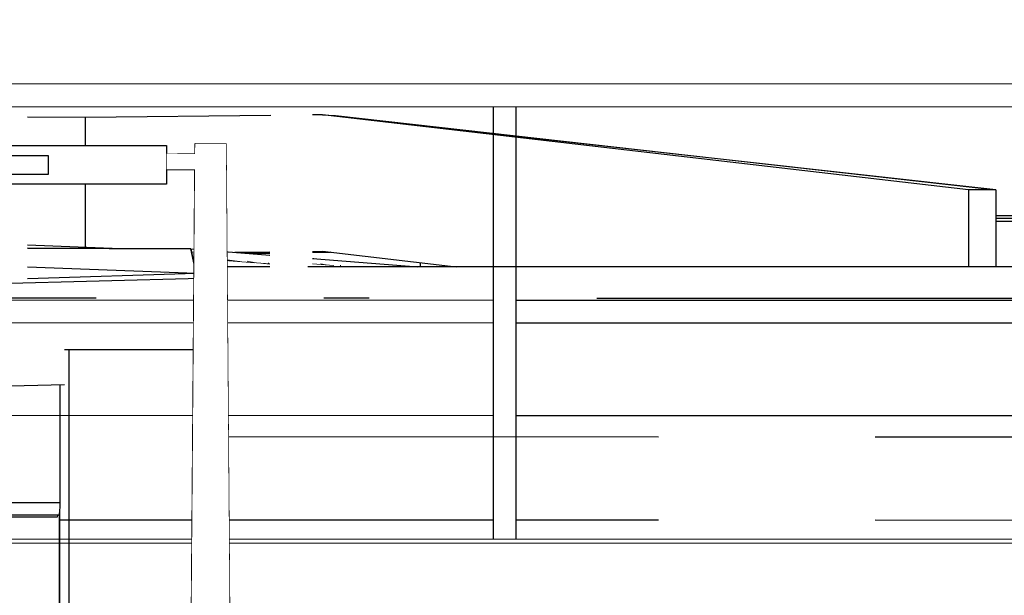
# Model space of a CAD drawing. Extents: x -805 to 3526, y -961 to 1039.
# Tile 133 of 256: x 306.05 to 308.21, y 35.94 to 37.2. Entities that reach past the tile are written whole.
import ezdxf

# ---------------------------------------------------------------- set-up
doc = ezdxf.new("R2010")
doc.units = 0
for name, pattern in [('AUSGEZOGEN', [2, 1, 1]), ('STRICHPUNKT', [1, 0.5, -0.25, 0, -0.25]), ('VERDECKT2', [4.7625, 3.175, -1.5875])]:
    doc.linetypes.add(name, pattern=pattern)
doc.layers.get('0').update_dxf_attribs({"color": 251})
for name, color, linetype, lineweight in [('P-HP-Dorsten 2022 - Ansicht$0$VE22-087 - Bf_Dorsten-Hervest ModellRevit2021_rvt-1-Schnitt 8$0$A-CLNG', 13, 'Continuous', 9), ('P-HP-Dorsten 2022 - Ansicht$0$VE22-087 - Bf_Dorsten-Hervest ModellRevit2021_rvt-1-Schnitt 8$0$A-FLOR', 192, 'Continuous', 9), ('P-HP-Dorsten 2022 - Ansicht$0$VE22-087 - Bf_Dorsten-Hervest ModellRevit2021_rvt-1-Schnitt 8$0$A-FLOR-PATT', 8, 'Continuous', 35), ('P-HP-Dorsten 2022 - Ansicht$0$VE22-087 - Bf_Dorsten-Hervest ModellRevit2021_rvt-1-Schnitt 8$0$A-GENM', 13, 'Continuous', 9), ('P-HP-Dorsten 2022 - Ansicht$0$VE22-087 - Bf_Dorsten-Hervest ModellRevit2021_rvt-1-Schnitt 8$0$A-WALL', 113, 'Continuous', 9), ('TTK-B-Bestand', 252, 'Continuous', 35), ('TTK-P-Treppe oben', 12, 'Continuous', 25), ('TTK-P-Treppe unten', 12, 'Continuous', 25)]:
    doc.layers.add(name, color=color, linetype=linetype, lineweight=lineweight)
for name, color, linetype in [('TTK-P-Bahnsteig', 12, 'Continuous'), ('TTK-P-Geländer', 162, 'Continuous'), ('TTK-P-Gleis', 162, 'Continuous'), ('TTK-P-Kabelkanal', 162, 'Continuous'), ('TTK-P-TEXT', 12, 'AUSGEZOGEN'), ('XYYY_44500---_Beleuchtungsanlagen', 10, 'Continuous')]:
    doc.layers.add(name, color=color, linetype=linetype)
doc.styles.add('AKG DIN 6776', font='AKG_DIN67.TTF')
doc.dimstyles.new('TTK$6', dxfattribs={"dimtxt": 2.5, "dimasz": 2.5, "dimexe": 3.5, "dimexo": 0.1, "dimgap": 1, "dimtad": 1, "dimzin": 0, "dimtxsty": 'AKG DIN 6776', "dimblk": 'OBLIQUE', "dimcen": -0.09, "dimdle": 3, "dimse1": 1, "dimse2": 1, "dimclrd": 256, "dimclre": 256, "dimclrt": 256, "dimadec": 3, "dimazin": 0, "dimtfac": 1, "dimtofl": 0, "dimtmove": 0, "dimatfit": 3, "dimldrblk": 'OBLIQUE', "dimfxl": 7, "dimfxlon": 1, "dimtolj": 1, "dimtzin": 0, "dimlwd": -1, "dimlwe": -1, "dimarcsym": 0})

# ---------------------------------------------------------------- blocks, each defined once
blk = doc.blocks.new('*D549')
at = {"layer": 'DEFPOINTS', "color": 0}
for p in [(1594.653, 36.7397), (1594.3062, 36.5752), (8.2233, 0)]:
    blk.add_point(p, dxfattribs=at)
at = {"layer": 'TTK-B-Bestand', "insert": (1594.1093, 36.9835), "char_height": 0.25, "attachment_point": 5, "style": 'AKG DIN 6776'}
blk.add_mtext('\\A1;36,588', dxfattribs=at)
blk = doc.blocks.new('_OBLIQUE')
at = {"color": 0, "linetype": 'ByBlock'}
blk.add_line((-0.5, -0.5), (0.5, 0.5), dxfattribs=at)
blk = doc.blocks.new('*D548')
at = {"layer": 'DEFPOINTS', "color": 0}
for p in [(1585.5366, 36.7706), (1585.0459, 36.614), (-0.8681, 0.0309)]:
    blk.add_point(p, dxfattribs=at)
at = {"layer": 'TTK-B-Bestand', "insert": (1585.0178, 37.0144), "char_height": 0.25, "attachment_point": 5, "style": 'AKG DIN 6776'}
blk.add_mtext('\\A1;36,621', dxfattribs=at)
blk = doc.blocks.new('*D547')
at = {"layer": 'DEFPOINTS', "color": 0}
for p in [(1244.5951, 35.6713), (1244.1853, 35.5313), (0, 0)]:
    blk.add_point(p, dxfattribs=at)
at = {"layer": 'TTK-P-Treppe unten', "insert": (1244.1389, 35.9152), "char_height": 0.25, "attachment_point": 5, "style": 'AKG DIN 6776', "bg_fill": 3, "box_fill_scale": 1.1, "bg_fill_color": 256, "bg_fill_true_color": 13158600, "bg_fill_transparency": 0}
blk.add_mtext('\\A1;35,53', dxfattribs=at)
blk = doc.blocks.new('*D546')
at = {"layer": 'DEFPOINTS', "color": 0}
for p in [(1248.9571, 37.4519), (1249.0816, 37.3335), (0, 0)]:
    blk.add_point(p, dxfattribs=at)
at = {"layer": 'TTK-P-Treppe unten', "insert": (1249.4133, 37.6958), "char_height": 0.25, "attachment_point": 5, "style": 'AKG DIN 6776'}
blk.add_mtext('\\A1;37,33', dxfattribs=at)
blk = doc.blocks.new('*D545')
at = {"layer": 'DEFPOINTS', "color": 0}
for p in [(1259.6018, 37.4765), (1259.6991, 37.3874), (0.198, 0.0396)]:
    blk.add_point(p, dxfattribs=at)
at = {"layer": 'TTK-P-Treppe unten', "insert": (1259.1455, 37.7204), "char_height": 0.25, "attachment_point": 5, "style": 'AKG DIN 6776'}
blk.add_mtext('\\A1;37,35', dxfattribs=at)
blk = doc.blocks.new('*D543')
at = {"layer": 'DEFPOINTS', "color": 0}
for p in [(859.6449, 36.5698), (860.128, 36.5698), (-0.7156, 0.0247)]:
    blk.add_point(p, dxfattribs=at)
at = {"layer": 'TTK-P-TEXT', "insert": (860.5843, 36.8136), "char_height": 0.25, "attachment_point": 5, "style": 'AKG DIN 6776'}
blk.add_mtext('\\A1;36,55', dxfattribs=at)
blk = doc.blocks.new('*D541')
at = {"layer": 'DEFPOINTS', "color": 0}
for p in [(868.7985, 36.6417), (869.2816, 36.6417), (8.438, 0.0966)]:
    blk.add_point(p, dxfattribs=at)
at = {"layer": 'TTK-B-Bestand', "insert": (869.7378, 36.8855), "char_height": 0.25, "attachment_point": 5, "style": 'AKG DIN 6776'}
blk.add_mtext('\\A1;36,55', dxfattribs=at)
blk = doc.blocks.new('*D540')
at = {"layer": 'DEFPOINTS', "color": 0}
for p in [(1239.4124, 37.4656), (1239.2481, 37.3256), (-4.9372, 1.7943)]:
    blk.add_point(p, dxfattribs=at)
at = {"layer": 'TTK-P-Treppe unten', "insert": (1238.8681, 37.7095), "char_height": 0.25, "attachment_point": 5, "style": 'AKG DIN 6776', "bg_fill": 3, "box_fill_scale": 1.1, "bg_fill_color": 256, "bg_fill_true_color": 13158600, "bg_fill_transparency": 0}
blk.add_mtext('\\A1;37,329', dxfattribs=at)
blk = doc.blocks.new('*D538')
at = {"layer": 'DEFPOINTS', "color": 0}
for p in [(1076.6395, 36.011), (1076.7895, 35.997), (0, 0)]:
    blk.add_point(p, dxfattribs=at)
at = {"layer": 'TTK-P-Treppe oben', "insert": (1076.1833, 36.2548), "char_height": 0.25, "attachment_point": 5, "style": 'AKG DIN 6776'}
blk.add_mtext('\\A1;36,00', dxfattribs=at)
blk = doc.blocks.new('P-HP-Dorsten 2022 - Ansicht$0$VE22-087 - Bf_Dorsten-Hervest ModellRevit2021_rvt-1-Schnitt 8$0$DB_BSK_76_Pass - DB_BSK_76_Pass-V22-Schnitt 8')
at = {"layer": 'P-HP-Dorsten 2022 - Ansicht$0$VE22-087 - Bf_Dorsten-Hervest ModellRevit2021_rvt-1-Schnitt 8$0$A-GENM', "color": 250, "lineweight": 25}
for p, q in [((-28171.8, 36766.3), (-28587.4, 36766.3)), ((-28587.4, 36760.7), (-28171.8, 36760.7))]:
    blk.add_line(p, q, dxfattribs=at)
blk.add_ellipse((-28171.8, 36761.3), major_axis=(0, 5), ratio=0.008972, start_param=1.444863, end_param=1.685673, dxfattribs=at)
blk = doc.blocks.new('P-HP-Dorsten 2022 - Ansicht$0$VE22-087 - Bf_Dorsten-Hervest ModellRevit2021_rvt-1-Schnitt 8$0$DB_BSK_76_Pass - DB_BSK_76_Pass-V23-Schnitt 8')
at = {"layer": 'P-HP-Dorsten 2022 - Ansicht$0$VE22-087 - Bf_Dorsten-Hervest ModellRevit2021_rvt-1-Schnitt 8$0$A-GENM', "color": 250, "lineweight": 25}
blk.add_line((-29851.6, 36660.3), (-29851.7, 36669.5), dxfattribs=at)
blk = doc.blocks.new('P-HP-Dorsten 2022 - Ansicht$0$VE22-087 - Bf_Dorsten-Hervest ModellRevit2021_rvt-1-Schnitt 8$0$Decken 1 - Decken 1-14643064-Schnitt 8')
at = {"layer": 'P-HP-Dorsten 2022 - Ansicht$0$VE22-087 - Bf_Dorsten-Hervest ModellRevit2021_rvt-1-Schnitt 8$0$A-CLNG', "color": 250, "lineweight": 25}
for p, q in [((-30644.3, 36401.6), (-30644.3, 36142.7)), ((-34645.3, 36142.7), (-30644.3, 36142.7)), ((-30644.3, 36142.7), (-30645.2, 36114.9)), ((-30645.2, 36114.9), (-34645, 36114.9)), ((-30649.4, 36114.9), (-30649.8, 36110.4)), ((-30649.8, 36110.4), (-34645, 36110.4))]:
    blk.add_line(p, q, dxfattribs=at)
blk = doc.blocks.new('Mastleuchte seite')
at = {"color": 0}
blk.add_wipeout([(-0.8265, 5.9106), (-0.8265, 5.9956), (-0.0965, 5.9956), (-0.0965, 5.9106)], dxfattribs=at)
for points in [[(-0.8265, 5.9106), (-0.8265, 5.9956), (-0.0965, 5.9956), (-0.0965, 5.9106)], [(0.0798, 0.025), (0.1346, 0.025), (0.1346, 0.0341), (0.1637, 0.0341), (0.1637, 0.025), (0.1871, 0.025), (0.2077, 0), (-0.2077, 0), (-0.1871, 0.025), (-0.1637, 0.025), (-0.1637, 0.0341), (-0.1346, 0.0341), (-0.1346, 0.025), (-0.0798, 0.025), (-0.0338, 6), (0.0338, 6)], [(-0.5665, 5.9731), (-0.5665, 5.9331), (-0.3565, 5.9331), (-0.3565, 5.9731)]]:
    blk.add_lwpolyline(points, close=True, dxfattribs=at)
for points in [[(-0.0965, 5.9778), (-0.034, 5.9778)], [(-0.0965, 5.9433), (-0.0343, 5.9433)]]:
    blk.add_lwpolyline(points, dxfattribs=at)
blk.add_wipeout([(0.0798, 0.025), (0.1346, 0.025), (0.1346, 0.0341), (0.1637, 0.0341), (0.1637, 0.025), (0.1871, 0.025), (0.2077, 0), (-0.2077, 0), (-0.1871, 0.025), (-0.1637, 0.025), (-0.1637, 0.0341), (-0.1346, 0.0341), (-0.1346, 0.025), (-0.0798, 0.025), (-0.0338, 6), (0.0338, 6)], dxfattribs=at)
blk.add_wipeout([(-0.0965, 5.9778), (-0.034, 5.9773), (-0.0343, 5.9433), (-0.0965, 5.9438)], dxfattribs=at)

msp = doc.modelspace()

# ---------------------------------------------------------------- hatches: boundary and pattern name
at = {"layer": 'P-HP-Dorsten 2022 - Ansicht$0$VE22-087 - Bf_Dorsten-Hervest ModellRevit2021_rvt-1-Schnitt 8$0$A-FLOR-PATT', "lineweight": 9}
h = msp.add_hatch(dxfattribs=at)
h.set_pattern_fill('FP_81', color=251, scale=0.001, style=0, pattern_type=2)
h.set_pattern_definition([(358.866, (306.2753, 35.721425), (0.6348734, 0.0574056), [0.09525, -0.01905, 0.0254, -0.01905, -0.476249]), (358.866, (306.2753, 35.721425), (0.6348734, 0.0574056), [-0.15875, 0.09525, -0.380999]), (358.866, (306.24356, 35.72415), (0.6348734, 0.0574056), [0.0635, -0.047625, 0.09525, -0.047625, -0.380999]), (358.866, (306.24356, 35.72415), (0.6348734, 0.0574056), [-0.253999, 0.0635, -0.317499]), (358.866, (306.465764, 35.74774), (0.6348734, 0.0574056), [0.079375, -0.03175, 0.079375, -0.444499]), (358.866, (306.14833, 35.76802), (0.6348734, 0.0574056), [0.03175, -0.0635, 0.03175, -0.507999]), (90, (306.2118, 35.76676), (-0.63487, 0.08254), [0.006298, -0.063675]), (90, (306.4023, 35.721), (-0.63487, 0.08254), [0.006997, -0.062976]), (90, (306.561, 35.74586), (-0.63487, 0.08254), [0.006997, -0.062976]), (5.166, (306.48481, 35.718676), (5e-07, 0.0699733), [0.045075, -0.592388]), (172.592, (306.31974, 35.721944), (-0.634874, 0.0125728), [0.04527, -0.594947]), (11.345, (306.465764, 35.7194), (-9e-07, 0.069973), [0.028958, -0.618568]), (22.834, (306.43402, 35.72038), (3e-07, 0.0699726), [0.016707, -0.672151]), (22.834, (306.59274, 35.74523), (3e-07, 0.0699726), [0.013366, -0.675492]), (22.834, (306.22451, 35.76651), (3e-07, 0.0699726), [0.011695, -0.677163]), (155.266, (306.37053, 35.72164), (3e-07, 0.0699732), [0.016953, -0.682045]), (155.266, (306.52925, 35.746485), (3e-07, 0.0699732), [0.013563, -0.685436]), (155.266, (306.19912, 35.767016), (3e-07, 0.0699732), [0.011867, -0.687131]), (166.492, (306.33879, 35.72192), (-7e-07, 0.0699728), [0.0292, -0.623736])])
h.paths.add_polyline_path([(306.2682, 36.7004), (306.0639, 36.7085), (306.0639, 36.701), (306.1522, 36.7007)])
h.paths.add_polyline_path([(305.9889, 36.7012), (305.9889, 36.7115), (304.8856, 36.7555), (304.8656, 36.7047), (304.8686, 36.7046), (305.784, 36.7018)])
h = msp.add_hatch(dxfattribs=at)
h.set_pattern_fill('FP_83', color=251, scale=0.001, style=0, pattern_type=2)
h.set_pattern_definition([(355.469, (306.466477, 36.448172), (0.63301394, -0.0311575), [0.09525, -0.01905, 0.0254, -0.01905, -0.476249]), (355.469, (306.466477, 36.448172), (0.63301394, -0.0311575), [-0.15875, 0.09525, -0.380999]), (355.469, (306.434826, 36.45125), (0.63301394, -0.0311575), [0.0635, -0.047625, 0.09525, -0.047625, -0.380999]), (355.469, (306.434826, 36.45125), (0.63301394, -0.0311575), [-0.253999, 0.0635, -0.317499]), (355.469, (306.65638, 36.441297), (0.6330139, -0.0311575), [0.079375, -0.03175, 0.079375, -0.444499]), (355.469, (306.339874, 36.470178), (0.63301394, -0.0311575), [0.03175, -0.0635, 0.03175, -0.507999]), (90, (306.4032, 36.46516), (-0.633, 0.06917), [0.001711, -0.017296]), (90, (306.5931, 36.4387), (-0.633, 0.06917), [0.001901, -0.017106]), (90, (306.75133, 36.4338), (-0.633, 0.06917), [0.001901, -0.017106]), (357.182, (306.67537, 36.431999), (1e-07, 0.019006), [0.044815, -0.588965]), (173.764, (306.510788, 36.44504), (-0.6330137, 0.0501633), [0.045027, -0.591754]), (358.901, (306.65638, 36.433599), (-1e-07, 0.0190065), [0.028314, -0.604816]), (2.34, (306.62473, 36.436202), (-7e-08, 0.01900685), [0.015366, -0.618177]), (2.34, (306.782984, 36.431264), (-7e-08, 0.01900685), [0.012293, -0.62125]), (2.34, (306.415836, 36.464159), (-7e-08, 0.01900685), [0.010756, -0.622786]), (168.726, (306.561429, 36.441218), (-1.5e-07, 0.0190068), [0.015655, -0.629814]), (168.726, (306.719682, 36.43628), (-1.5e-07, 0.0190068), [0.012524, -0.632945]), (168.726, (306.390515, 36.466165), (-1.5e-07, 0.0190068), [0.010958, -0.63451]), (172.07, (306.529778, 36.44363), (2e-07, 0.0190067), [0.028583, -0.610542])])
h.paths.add_polyline_path([(306.4345, 36.6456), (306.4345, 36.6603), (306.5959, 36.6603), (306.5957, 36.6862), (306.4225, 36.6999), (306.4345, 36.6456)])
h.paths.add_polyline_path([(306.9214, 36.6603), (306.6897, 36.6787), (306.6897, 36.6603), (306.8888, 36.6603)])

# ---------------------------------------------------------------- linework, layer by layer
at = {"layer": 'P-HP-Dorsten 2022 - Ansicht$0$VE22-087 - Bf_Dorsten-Hervest ModellRevit2021_rvt-1-Schnitt 8$0$A-FLOR', "color": 251, "lineweight": 25}
for p, q in [((306.1905, 36.9883), (306.0639, 36.9894)), ((306.598, 36.9932), (306.1905, 36.9883)), ((306.1905, 36.9883), (306.1905, 36.7034)), ((306.7115, 36.9945), (306.6897, 36.9943)), ((308.1914, 36.8296), (306.7115, 36.9945)), ((308.1312, 36.8296), (306.7115, 36.9945)), ((306.7115, 36.9945), (306.7405, 36.9926)), ((306.7405, 36.9926), (308.1914, 36.8296)), ((308.1312, 36.8296), (308.1312, 36.6603)), ((308.1914, 36.8296), (308.1312, 36.8296)), ((308.1914, 36.8296), (308.1914, 36.6603)), ((309.2347, 36.7742), (308.1914, 36.7722)), ((306.0639, 36.7085), (306.2682, 36.7004)), ((306.0639, 36.701), (306.4225, 36.6999)), ((306.4225, 36.6999), (306.0639, 36.701)), ((306.4225, 36.6999), (306.4337, 36.6457)), ((306.4225, 36.6999), (306.596, 36.6861)), ((306.434, 36.6456), (306.4225, 36.6999)), ((306.5193, 36.6922), (306.5961, 36.6931)), ((306.5351, 36.691), (306.5961, 36.6914)), ((306.5961, 36.6899), (306.5572, 36.6892)), ((306.6897, 36.6943), (306.7115, 36.6945)), ((306.6897, 36.6922), (306.7291, 36.6925)), ((306.73, 36.6924), (306.6897, 36.6916)), ((306.6897, 36.6787), (306.9214, 36.6603)), ((306.7115, 36.6945), (307.0059, 36.6603)), ((306.4337, 36.6457), (306.0639, 36.6596)), ((306.927, 36.6603), (306.927, 36.6695)), ((306.4447, 36.6344), (304.8898, 36.5953)), ((306.4337, 36.6457), (306.0639, 36.6337)), ((306.434, 36.6456), (306.434, 36.645)), ((306.4345, 36.645), (306.4447, 36.6344)), ((306.4447, 36.4779), (306.4447, 36.6344)), ((304.8898, 36.3703), (306.1446, 36.4018))]:
    msp.add_line(p, q, dxfattribs=at)
at = {"layer": 'P-HP-Dorsten 2022 - Ansicht$0$VE22-087 - Bf_Dorsten-Hervest ModellRevit2021_rvt-1-Schnitt 8$0$A-WALL', "color": 251, "lineweight": 25}
for p, q in [((306.4345, 36.645), (306.4345, 36.6603)), ((306.4345, 36.6603), (306.4437, 36.6603)), ((306.5959, 36.6603), (306.4437, 36.6603)), ((306.4437, 36.6603), (306.4437, 36.6354)), ((314.8348, 36.6603), (306.6799, 36.6603)), ((306.1554, 36.4779), (306.1446, 36.4779)), ((306.4554, 36.4779), (306.1554, 36.4779))]:
    msp.add_line(p, q, dxfattribs=at)
at = {"layer": 'TTK-P-Geländer', "color": 251, "linetype": 'AUSGEZOGEN', "ltscale": 2}
for p, q in [((308.9287, 37.0611), (298.0287, 37.0648)), ((308.8787, 37.0111), (298.0787, 37.0148)), ((307.0867, 36.5867), (305.32, 36.5873)), ((308.8787, 36.5861), (307.1367, 36.5867)), ((307.0867, 36.5367), (305.32, 36.5373)), ((308.8787, 36.5361), (307.1367, 36.5367))]:
    msp.add_line(p, q, dxfattribs=at)
at = {"layer": 'TTK-P-Gleis', "color": 251, "linetype": 'STRICHPUNKT', "ltscale": 2}
msp.add_line((314.6147, 36.5876), (294.6147, 36.597), dxfattribs=at)
at = {"layer": 'TTK-P-Kabelkanal', "color": 251, "linetype": 'AUSGEZOGEN', "ltscale": 2}
for p, q in [((307.0867, 36.3331), (305.32, 36.334)), ((308.8787, 36.3323), (307.1367, 36.3331))]:
    msp.add_line(p, q, dxfattribs=at)

# ---------------------------------------------------------------- block references
at = {"layer": 'P-HP-Dorsten 2022 - Ansicht$0$VE22-087 - Bf_Dorsten-Hervest ModellRevit2021_rvt-1-Schnitt 8$0$A-CLNG', "color": 251, "lineweight": 25, "xscale": 0.001, "yscale": 0.001, "zscale": 0.001}
msp.add_blockref('P-HP-Dorsten 2022 - Ansicht$0$VE22-087 - Bf_Dorsten-Hervest ModellRevit2021_rvt-1-Schnitt 8$0$Decken 1 - Decken 1-14643064-Schnitt 8', (336.7788, 0), dxfattribs=at)
at = {"layer": 'P-HP-Dorsten 2022 - Ansicht$0$VE22-087 - Bf_Dorsten-Hervest ModellRevit2021_rvt-1-Schnitt 8$0$A-GENM', "color": 251, "lineweight": 25, "xscale": 0.001, "yscale": 0.001, "zscale": 0.001}
for name in ['P-HP-Dorsten 2022 - Ansicht$0$VE22-087 - Bf_Dorsten-Hervest ModellRevit2021_rvt-1-Schnitt 8$0$DB_BSK_76_Pass - DB_BSK_76_Pass-V22-Schnitt 8', 'P-HP-Dorsten 2022 - Ansicht$0$VE22-087 - Bf_Dorsten-Hervest ModellRevit2021_rvt-1-Schnitt 8$0$DB_BSK_76_Pass - DB_BSK_76_Pass-V23-Schnitt 8']:
    msp.add_blockref(name, (336.7788, 0), dxfattribs=at)

# ---------------------------------------------------------------- dimensions: what is measured, and where the dimension line sits
at = {"layer": 'TTK-B-Bestand', "color": 251}
for feature_location, offset, origin, text, picture, middle in [((1585.0459, 36.614), (0.4461, 0.1576), (-0.8681, 0.0309), '36,621', '*D548', (1585.0178, 37.0144)), ((1594.3062, 36.5752), (0.2947, 0.1656), (8.2233, 0), '36,588', '*D549', (1594.1093, 36.9835))]:
    dim = msp.add_ordinate_dim(feature_location=feature_location, offset=offset, dtype=0, origin=origin, text=text, dimstyle='TTK$6', override={"dimscale": 0, "dimdec": 3, "dimtmove": 1, "dimfxlon": 0}, dxfattribs=at)
    dim.commit()
    dim.dimension.update_dxf_attribs({"geometry": picture, "text_midpoint": middle})

# ---------------------------------------------------------------- next in the draw order: dimensions: what is measured, and where the dimension line sits
at = {"layer": 'TTK-P-Treppe unten', "color": 251}
dim = msp.add_ordinate_dim(feature_location=(1244.1853, 35.5313), offset=(0.4098, 0.14), dtype=0, origin=(0, 0), dimstyle='TTK$6', override={"dimscale": 0, "dimtfill": 1}, dxfattribs=at)
dim.commit()
dim.dimension.update_dxf_attribs({"geometry": '*D547', "text_midpoint": (1244.1389, 35.9152)})

# ---------------------------------------------------------------- next in the draw order: linework, layer by layer
at = {"layer": 'P-HP-Dorsten 2022 - Ansicht$0$VE22-087 - Bf_Dorsten-Hervest ModellRevit2021_rvt-1-Schnitt 8$0$A-WALL', "color": 251, "lineweight": 25}
for p, q in [((306.1554, 33.9167), (306.1554, 36.4779)), ((306.4554, 36.4779), (306.4554, 34.4412)), ((306.1338, 33.9167), (306.1338, 36.1198)), ((306.1338, 36.1198), (306.1338, 33.9167))]:
    msp.add_line(p, q, dxfattribs=at)
at = {"layer": 'TTK-P-Gleis', "color": 251, "linetype": 'AUSGEZOGEN', "ltscale": 2}
msp.add_line((308.9787, 36.0611), (297.9787, 36.0648), dxfattribs=at)

# ---------------------------------------------------------------- next in the draw order: dimensions: what is measured, and where the dimension line sits
at = {"layer": 'TTK-B-Bestand', "color": 251}
dim = msp.add_ordinate_dim(feature_location=(868.7985, 36.6417), offset=(0.4831, 0), dtype=0, origin=(8.438, 0.0966), dimstyle='TTK$6', override={"dimscale": 0, "dimfxlon": 0}, dxfattribs=at)
dim.commit()
dim.dimension.update_dxf_attribs({"geometry": '*D541', "text_midpoint": (869.7378, 36.8855)})
at = {"layer": 'TTK-P-TEXT', "color": 251}
dim = msp.add_ordinate_dim(feature_location=(859.6449, 36.5698), offset=(0.4831, 0), dtype=0, origin=(-0.7156, 0.0247), dimstyle='TTK$6', override={"dimscale": 0, "dimfxlon": 0}, dxfattribs=at)
dim.commit()
dim.dimension.update_dxf_attribs({"geometry": '*D543', "text_midpoint": (860.5843, 36.8136)})
at = {"layer": 'TTK-P-Treppe unten', "color": 251}
for feature_location, offset, origin, picture, middle in [((1259.6991, 37.3874), (-0.0973, 0.0891), (0.198, 0.0396), '*D545', (1259.1455, 37.7204)), ((1249.0816, 37.3335), (-0.1245, 0.1184), (0, 0), '*D546', (1249.4133, 37.6958))]:
    dim = msp.add_ordinate_dim(feature_location=feature_location, offset=offset, dtype=0, origin=origin, dimstyle='TTK$6', override={"dimscale": 0}, dxfattribs=at)
    dim.commit()
    dim.dimension.update_dxf_attribs({"geometry": picture, "text_midpoint": middle})

# ---------------------------------------------------------------- next in the draw order: dimensions: what is measured, and where the dimension line sits
dim = msp.add_ordinate_dim(feature_location=(1239.2481, 37.3256), offset=(0.1119, 0.1412), dtype=0, origin=(-4.9372, 1.7943), text='37,329', dimstyle='TTK$6', override={"dimscale": 0, "dimtfill": 1}, dxfattribs=at)
dim.commit()
dim.dimension.update_dxf_attribs({"geometry": '*D540', "text_midpoint": (1238.8681, 37.7095)})

# ---------------------------------------------------------------- next in the draw order: linework, layer by layer
at = {"layer": 'TTK-P-Bahnsteig', "color": 251}
msp.add_circle((473.7851, 39.1322), 1000, dxfattribs=at)
at = {"layer": 'TTK-P-Geländer', "color": 251}
for p, q in [((307.0867, 37.0117), (307.0867, 36.0617)), ((307.1367, 37.0117), (307.1367, 36.0617))]:
    msp.add_line(p, q, dxfattribs=at)
at = {"layer": 'TTK-P-Kabelkanal', "color": 251, "linetype": 'VERDECKT2', "ltscale": 0.3}
for p, q in [((308.8787, 36.2855), (305.32, 36.2872)), ((307.0867, 36.1035), (303.5033, 36.1039)), ((308.8787, 36.1032), (307.1367, 36.1035))]:
    msp.add_line(p, q, dxfattribs=at)
at = {"layer": 'TTK-P-Kabelkanal', "color": 251, "linetype": 'AUSGEZOGEN', "ltscale": 2}
msp.add_line((295.821, 36.0516), (313.7986, 36.0548), dxfattribs=at)

# ---------------------------------------------------------------- next in the draw order: dimensions: what is measured, and where the dimension line sits
at = {"layer": 'TTK-P-Treppe oben', "color": 251}
dim = msp.add_ordinate_dim(feature_location=(1076.7895, 35.997), offset=(-0.15, 0.014), dtype=0, origin=(0, 0), dimstyle='TTK$6', override={"dimscale": 0}, dxfattribs=at)
dim.commit()
dim.dimension.update_dxf_attribs({"geometry": '*D538', "text_midpoint": (1076.1833, 36.2548)})

# ---------------------------------------------------------------- next in the draw order: block references
at = {"layer": 'XYYY_44500---_Beleuchtungsanlagen'}
msp.add_blockref('Mastleuchte seite', (306.4659, 30.931), dxfattribs=at)

doc.saveas('drawing.dxf')
